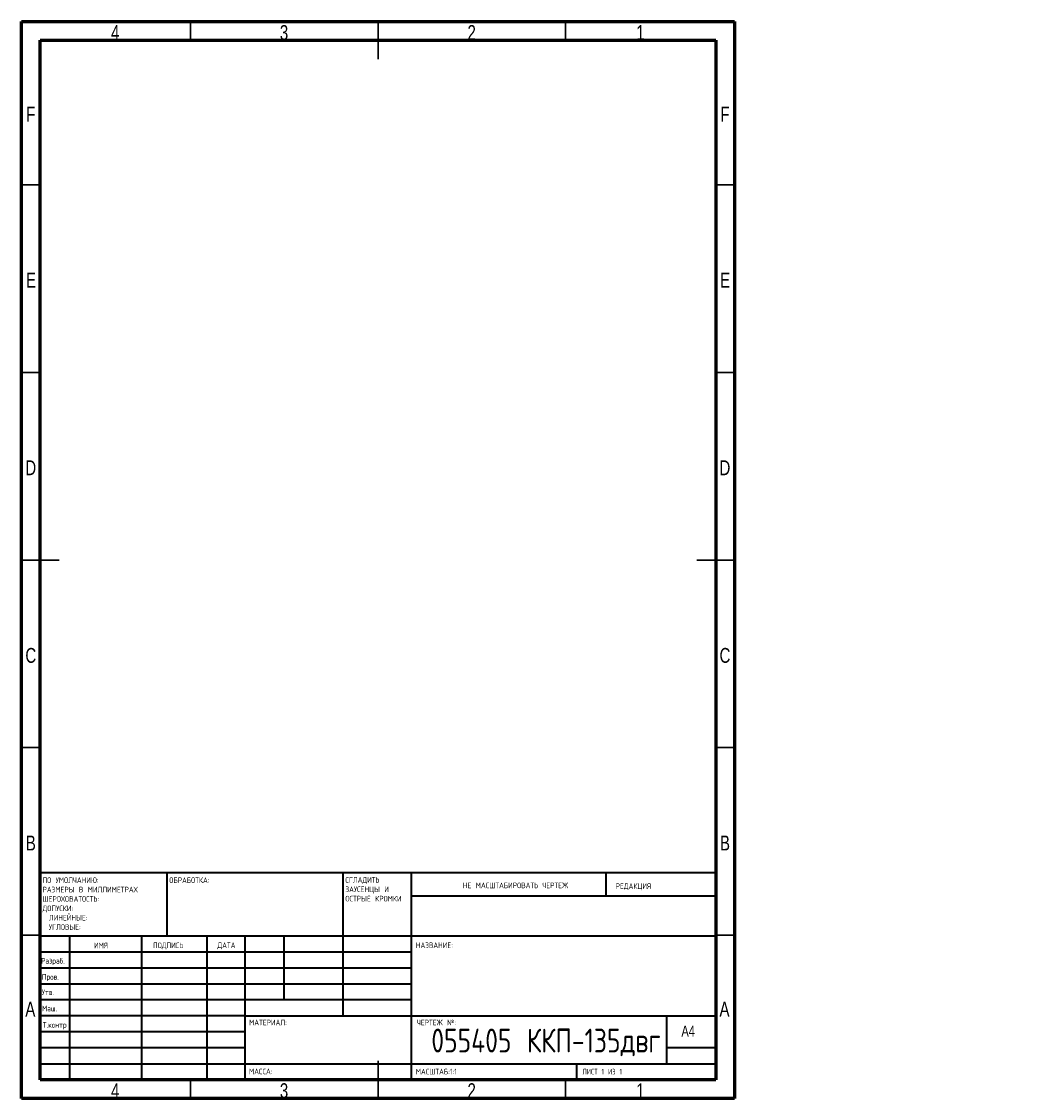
# Model space of a CAD drawing. Header units: millimetres. Extents: x -122 to 282, y -246 to 292.
# Tile 2 of 2: x 15 to 282, y 5 to 292. Entities that reach past the tile are written whole.
import ezdxf

# ---------------------------------------------------------------- set-up
doc = ezdxf.new("R2010")
doc.units = ezdxf.units.MM
doc.styles.add('SLDTEXTSTYLE0', font='TXT', dxfattribs={"width": 0.75, "bigfont": 'bigfont'})
doc.styles.add('SLDTEXTSTYLE1', font='TXT', dxfattribs={"width": 0.75})
doc.styles.add('SLDTEXTSTYLE2', font='TXT', dxfattribs={"width": 0.681818, "bigfont": 'bigfont'})

# ---------------------------------------------------------------- blocks, each defined once
blk = doc.blocks.new('SW_NOTE_0')
at = {"color": 0, "linetype": 'Continuous', "lineweight": 0, "char_height": 1.5, "attachment_point": 1, "style": 'SLDTEXTSTYLE0'}
for s, insert in [('\\M+18452\\M+18443\\M+1844C\\M+18440\\M+18444\\M+18449\\M+18453\\M+1845D', (0, 1.93)), ('\\M+18448\\M+18440\\M+18454\\M+18452\\M+18445\\M+1844E\\M+18457\\M+1845C \\M+18449', (0, -0.57)), ('\\M+1844F\\M+18452\\M+18453\\M+18451\\M+1845C\\M+18445 \\M+1844B\\M+18451\\M+1844F\\M+1844D\\M+1844B\\M+18449', (0, -3.07))]:
    blk.add_mtext(s, dxfattribs=dict(at, insert=insert))
blk = doc.blocks.new('SW_NOTE_1')
at = {"color": 0, "linetype": 'Continuous', "lineweight": 0, "char_height": 1.5, "attachment_point": 1, "style": 'SLDTEXTSTYLE0'}
for s, insert in [('\\M+18450\\M+1844F \\M+18454\\M+1844D\\M+1844F\\M+1844C\\M+18458\\M+18440\\M+1844E\\M+18449\\M+1845F:', (0, 1.93)), ('\\M+18451\\M+18440\\M+18448\\M+1844D\\M+18445\\M+18451\\M+1845C \\M+18442 \\M+1844D\\M+18449\\M+1844C\\M+1844C\\M+18449\\M+1844D\\M+18445\\M+18453\\M+18451\\M+18440\\M+18456', (0, -0.57)), ('\\M+18459\\M+18445\\M+18451\\M+1844F\\M+18456\\M+1844F\\M+18442\\M+18440\\M+18453\\M+1844F\\M+18452\\M+18453\\M+1845D:', (0, -3.07)), ('\\M+18444\\M+1844F\\M+18450\\M+18454\\M+18452\\M+1844B\\M+18449:', (0, -5.57)), ('\\M+1844C\\M+18449\\M+1844E\\M+18445\\M+1844A\\M+1844E\\M+1845C\\M+18445:', (1.69, -8.07)), ('\\M+18454\\M+18443\\M+1844C\\M+1844F\\M+18442\\M+1845C\\M+18445:', (1.69, -10.57))]:
    blk.add_mtext(s, dxfattribs=dict(at, insert=insert))

msp = doc.modelspace()

# ---------------------------------------------------------------- linework, layer by layer
at = {"color": 7, "linetype": 'Continuous', "lineweight": 60}
for p, q in [((15, 5), (15, 292)), ((15, 292), (205, 292)), ((205, 292), (205, 5)), ((20, 10), (20, 287)), ((20, 287), (200, 287)), ((200, 287), (200, 10)), ((200, 10), (20, 10)), ((205, 5), (15, 5))]:
    msp.add_line(p, q, dxfattribs=at)
at = {"color": 7, "linetype": 'Continuous', "lineweight": 30}
for p, q in [((60, 287), (60, 292)), ((110, 287), (110, 292)), ((110, 292), (110, 282)), ((160, 287), (160, 292)), ((20, 248.5), (15, 248.5)), ((200, 248.5), (205, 248.5)), ((20, 198.5), (15, 198.5)), ((200, 198.5), (205, 198.5)), ((20, 148.5), (15, 148.5)), ((15, 148.5), (25, 148.5)), ((205, 148.5), (195, 148.5)), ((200, 148.5), (205, 148.5)), ((20, 98.5), (15, 98.5)), ((200, 98.5), (205, 98.5)), ((20, 48.5), (15, 48.5)), ((200, 48.5), (205, 48.5)), ((110, 5), (110, 15)), ((60, 10), (60, 5)), ((110, 10), (110, 5)), ((160, 10), (160, 5))]:
    msp.add_line(p, q, dxfattribs=at)
at = {"color": 7, "linetype": 'Continuous', "lineweight": 40}
for p, q in [((20, 65.25), (200, 65.25)), ((20, 65.25), (20, 10)), ((53.8, 48.25), (53.8, 65.25)), ((100.6, 65.25), (100.6, 27)), ((118.8, 65.25), (118.8, 10)), ((170.8, 58.88), (170.8, 65.25)), ((200, 58.88), (118.8, 58.88)), ((200, 48.25), (20, 48.25)), ((27.8, 48.25), (27.8, 10)), ((46.99, 48.25), (46.99, 10)), ((64.4, 48.25), (64.4, 10)), ((74.6, 10), (74.6, 48.25)), ((85, 31.25), (85, 48.25)), ((118.8, 44), (20, 44)), ((118.8, 39.75), (20, 39.75)), ((118.8, 35.5), (20, 35.5)), ((118.8, 31.25), (20, 31.25)), ((74.6, 27), (20, 27)), ((74.6, 27), (200, 27)), ((187, 14.25), (187, 27)), ((74.6, 22.75), (20, 22.75)), ((74.6, 18.5), (20, 18.5)), ((200, 18.5), (187, 18.5)), ((20, 14.25), (200, 14.25)), ((163, 10), (163, 14.25))]:
    msp.add_line(p, q, dxfattribs=at)

# ---------------------------------------------------------------- block references
at = {"color": 7, "linetype": 'Continuous', "lineweight": 0}
for name, p in [('SW_NOTE_1', (20.59, 61.99)), ('SW_NOTE_0', (101.31, 62.07))]:
    msp.add_blockref(name, p, dxfattribs=at)

# ---------------------------------------------------------------- texts
for s, insert, char_height, attachment_point, style in [('4', (39.96, 291.06), 3.97, 2, 'SLDTEXTSTYLE1'), ('3', (84.96, 291.06), 3.97, 2, 'SLDTEXTSTYLE1'), ('2', (134.96, 291.06), 3.97, 2, 'SLDTEXTSTYLE1'), ('1', (179.96, 291.06), 3.97, 2, 'SLDTEXTSTYLE1'), ('F', (17.46, 269.31), 3.97, 2, 'SLDTEXTSTYLE1'), ('F', (202.46, 269.31), 3.97, 2, 'SLDTEXTSTYLE1'), ('E', (17.51, 225.06), 3.97, 2, 'SLDTEXTSTYLE1'), ('E', (202.51, 225.06), 3.97, 2, 'SLDTEXTSTYLE1'), ('D', (17.45, 175.06), 3.97, 2, 'SLDTEXTSTYLE1'), ('D', (202.45, 175.06), 3.97, 2, 'SLDTEXTSTYLE1'), ('C', (17.46, 125.06), 3.97, 2, 'SLDTEXTSTYLE1'), ('C', (202.46, 125.06), 3.97, 2, 'SLDTEXTSTYLE1'), ('B', (17.47, 75.06), 3.97, 2, 'SLDTEXTSTYLE1'), ('B', (202.47, 75.06), 3.97, 2, 'SLDTEXTSTYLE1'), ('\\M+1844F\\M+18441\\M+18451\\M+18440\\M+18441\\M+1844F\\M+18453\\M+1844B\\M+18440:', (54.37, 63.92), 1.5, 1, 'SLDTEXTSTYLE0'), ('\\M+1844E\\M+18445 \\M+1844D\\M+18440\\M+18452\\M+18459\\M+18453\\M+18440\\M+18441\\M+18449\\M+18451\\M+1844F\\M+18442\\M+18440\\M+18453\\M+1845D \\M+18458\\M+18445\\M+18451\\M+18453\\M+18445\\M+18447', (132.61, 62.53), 1.5, 1, 'SLDTEXTSTYLE0'), ('\\M+18451\\M+18445\\M+18444\\M+18440\\M+1844B\\M+18457\\M+18449\\M+18460', (173.33, 62.33), 1.5, 1, 'SLDTEXTSTYLE0'), ('\\M+18449\\M+1844D\\M+18460', (34.32, 46.5), 1.5, 1, 'SLDTEXTSTYLE0'), ('\\M+18450\\M+1844F\\M+18444\\M+18450\\M+18449\\M+18452\\M+1845D', (50.03, 46.56), 1.5, 1, 'SLDTEXTSTYLE0'), ('\\M+18444\\M+18440\\M+18453\\M+18440', (67.21, 46.58), 1.5, 1, 'SLDTEXTSTYLE0'), ('\\M+1844E\\M+18440\\M+18448\\M+18442\\M+18440\\M+1844E\\M+18449\\M+18445:', (120.07, 46.58), 1.5, 1, 'SLDTEXTSTYLE0'), ('\\M+18451\\M+18470\\M+18478\\M+18482\\M+18470\\M+18471.', (20.21, 42.43), 1.5, 1, 'SLDTEXTSTYLE0'), ('\\M+18450\\M+18482\\M+18480\\M+18472.', (20.41, 38.15), 1.5, 1, 'SLDTEXTSTYLE0'), ('\\M+18454\\M+18484\\M+18472.', (20.4, 34.06), 1.5, 1, 'SLDTEXTSTYLE0'), ('A', (17.34, 30.81), 3.97, 2, 'SLDTEXTSTYLE1'), ('\\M+1844D\\M+18470\\M+1848A.', (20.46, 29.73), 1.5, 1, 'SLDTEXTSTYLE0'), ('A', (202.34, 30.81), 3.97, 2, 'SLDTEXTSTYLE1'), ('\\M+1844D\\M+18440\\M+18453\\M+18445\\M+18451\\M+18449\\M+18440\\M+1844C:', (75.65, 25.99), 1.5, 1, 'SLDTEXTSTYLE0'), ('\\M+18458\\M+18445\\M+18451\\M+18453\\M+18445\\M+18447 \\M+18782:', (120.37, 25.99), 1.5, 1, 'SLDTEXTSTYLE0'), ('\\M+18453.\\M+1847B\\M+18480\\M+1847E\\M+18484\\M+18482', (20.67, 25.35), 1.5, 1, 'SLDTEXTSTYLE0'), ('055405 \\M+1844B\\M+1844B\\M+18450-135\\M+18474\\M+18472\\M+18473', (154.75, 23.61), 6.35, 2, 'SLDTEXTSTYLE0'), ('A4', (190.87, 24.41), 2.91, 1, 'SLDTEXTSTYLE1'), ('\\M+1844D\\M+18440\\M+18452\\M+18452\\M+18440:', (75.62, 12.95), 1.4986, 1, 'SLDTEXTSTYLE0'), ('\\M+1844D\\M+18440\\M+18452\\M+18459\\M+18453\\M+18440\\M+18441:1:1', (120.07, 12.9), 1.5, 1, 'SLDTEXTSTYLE0'), ('\\M+1844C\\M+18449\\M+18452\\M+18453 1 \\M+18449\\M+18448 1', (164.48, 12.9), 1.5, 1, 'SLDTEXTSTYLE2'), ('4', (39.96, 9.06), 3.97, 2, 'SLDTEXTSTYLE1'), ('3', (84.96, 9.06), 3.97, 2, 'SLDTEXTSTYLE1'), ('2', (134.96, 9.06), 3.97, 2, 'SLDTEXTSTYLE1'), ('1', (179.96, 9.06), 3.97, 2, 'SLDTEXTSTYLE1')]:
    msp.add_mtext(s, dxfattribs=dict(at, insert=insert, char_height=char_height, attachment_point=attachment_point, style=style))

doc.saveas('drawing.dxf')
